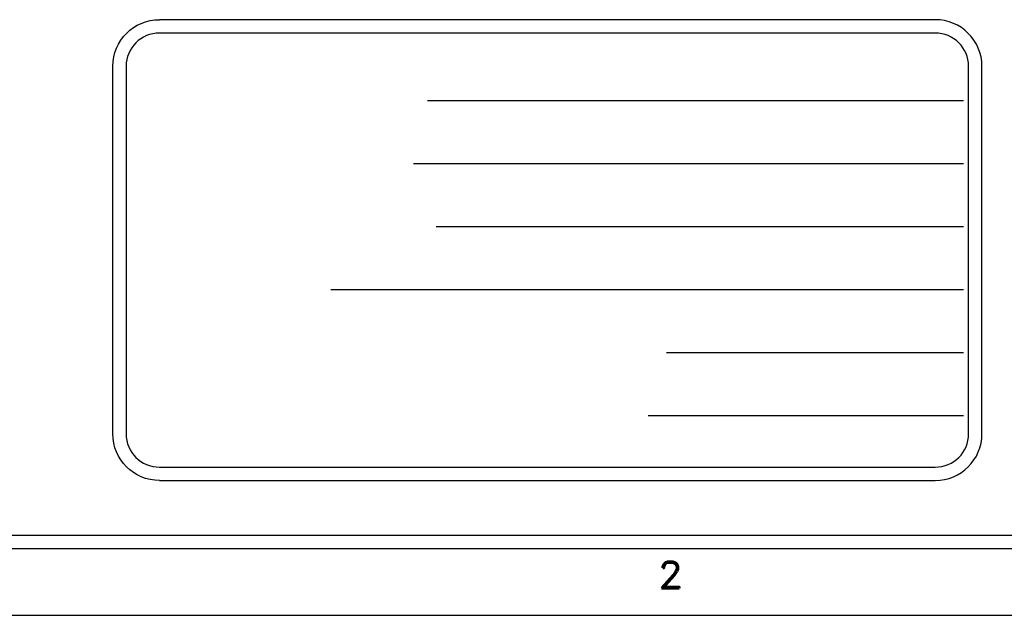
# Model space of a CAD drawing. Extents: x -65 to -29, y -70.1 to -47.
# Tile 38 of 57: x -40.8 to -37.2, y -70.1 to -67.8. Entities that reach past the tile are written whole.
import ezdxf
from ezdxf.enums import TextEntityAlignment as Align

# ---------------------------------------------------------------- set-up
doc = ezdxf.new("R2010")
doc.units = 0
doc.header["$MEASUREMENT"] = 0
doc.layers.add('PLOTVIEW1', color=7, linetype='CONTINUOUS')
doc.styles.add('VERO10-ROMAND', font='romand__.ttf')

msp = doc.modelspace()

# ---------------------------------------------------------------- linework, layer by layer
at = {"layer": 'PLOTVIEW1', "color": 252, "linetype": 'CONTINUOUS'}
for p, q in [((-37.4144, -67.823, 0.0197), (-40.3192, -67.823, 0.0197)), ((-37.4144, -67.873, 0.0197), (-40.3192, -67.873, 0.0197)), ((-40.4942, -69.3747, 0.0197), (-40.4942, -67.998, 0.0197)), ((-40.4442, -67.998, 0.0197), (-40.4442, -69.3747, 0.0197)), ((-37.2894, -69.3747, 0.0197), (-37.2894, -67.998, 0.0197)), ((-37.2394, -69.3747, 0.0197), (-37.2394, -67.998, 0.0197)), ((-39.3161, -68.1256, 0.0197), (-37.3085, -68.1256, 0.0197)), ((-39.3681, -68.3618, 0.0197), (-37.3085, -68.3618, 0.0197)), ((-39.2835, -68.5981, 0.0197), (-37.3085, -68.5981, 0.0197)), ((-39.6772, -68.8343, 0.0197), (-37.3085, -68.8343, 0.0197)), ((-38.4213, -69.0705, 0.0197), (-37.3085, -69.0705, 0.0197)), ((-38.4896, -69.3067, 0.0197), (-37.3085, -69.3067, 0.0197)), ((-40.3192, -69.4997, 0.0197), (-37.4144, -69.4997, 0.0197)), ((-40.3192, -69.5497, 0.0197), (-37.4144, -69.5497, 0.0197))]:
    msp.add_line(p, q, dxfattribs=at)
at = {"layer": 'PLOTVIEW1', "color": 97, "linetype": 'CONTINUOUS'}
for p, q in [((-64.269, -69.7549), (-30.269, -69.7549)), ((-64.269, -69.8049), (-30.269, -69.8049)), ((-64.269, -70.0549), (-30.269, -70.0549))]:
    msp.add_line(p, q, dxfattribs=at)
at = {"layer": 'PLOTVIEW1', "color": 252, "linetype": 'CONTINUOUS', "extrusion": (0, 8.88178e-16, -1)}
for centre, start, end in [((40.3192, -67.998, -0.0197), 0, 90), ((40.3192, -69.3747, -0.0197), 270, 0)]:
    msp.add_arc(centre, 0.175, start, end, dxfattribs=at)
at = {"layer": 'PLOTVIEW1', "color": 252, "linetype": 'CONTINUOUS'}
for centre, radius, start, end in [((-37.4144, -67.998, 0.0197), 0.175, 0, 90), ((-40.3192, -67.998, 0.0197), 0.125, 90, 180), ((-37.4144, -67.998, 0.0197), 0.125, 0, 90), ((-40.3192, -69.3747, 0.0197), 0.125, 180, 270), ((-37.4144, -69.3747, 0.0197), 0.125, 270, 0), ((-37.4144, -69.3747, 0.0197), 0.175, 270, 0)]:
    msp.add_arc(centre, radius, start, end, dxfattribs=at)

# ---------------------------------------------------------------- texts
at = {"layer": 'PLOTVIEW1', "color": 56, "linetype": 'CONTINUOUS', "style": 'VERO10-ROMAND', "width": 1.000721}
msp.add_text('2', height=0.1, dxfattribs=at).set_placement((-38.453, -69.9528), (-38.3589, -69.9528), align=Align.FIT)

doc.saveas('drawing.dxf')
